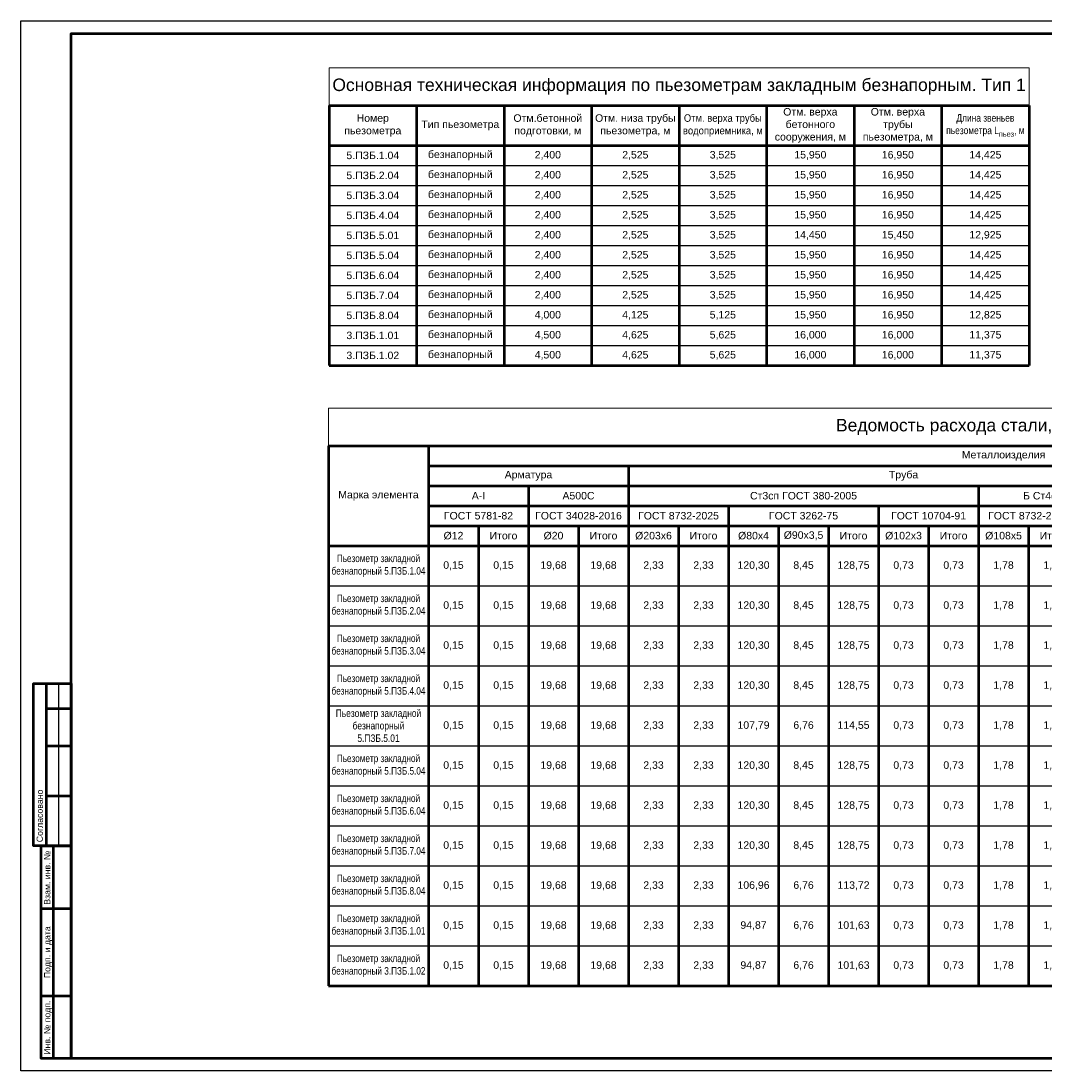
# Paper-space layout 'Лист1' of a CAD drawing. Header units: millimetres. Extents: x 1162 to 4831, y -18 to 514.
# Tile 1 of 6: x 1162 to 1571, y 94 to 514. Entities that reach past the tile are written whole.
import ezdxf
from ezdxf.enums import TextEntityAlignment as Align

# ---------------------------------------------------------------- set-up
doc = ezdxf.new("R2010")
doc.units = ezdxf.units.MM
for name, color, linetype, lineweight in [('ГТО-2 Рамка и штамп', 7, 'Continuous', 25), ('ГТО-2 Таблицы', 7, 'Continuous', 25), ('Таблицы', 7, 'Continuous', 25)]:
    doc.layers.add(name, color=color, linetype=linetype, lineweight=lineweight)
doc.styles.add('Arial', font='arial.ttf', dxfattribs={"height": 3})
doc.styles.get("Standard").update_dxf_attribs({"font": 'arial.ttf'})
doc.styles.add('ГТО-2', font='arial.ttf')

# ---------------------------------------------------------------- blocks, each defined once
blk = doc.blocks.new('*T4')
at = {"layer": 'DEFPOINTS', "color": 8, "linetype": 'ByBlock', "lineweight": 0, "transparency": 16777216}
for p, q in [((0, 0), (500, 0)), ((0, 0), (0, -15)), ((500, 0), (500, -15))]:
    blk.add_line(p, q, dxfattribs=at)
at = {"layer": 'ГТО-2 Таблицы', "color": 0, "linetype": 'ByBlock', "lineweight": 50, "transparency": 16777216}
for p, q in [((0, -15), (500, -15)), ((0, -15), (0, -55)), ((40, -15), (40, -231)), ((500, -15), (500, -231)), ((40, -23), (500, -23)), ((120, -23), (120, -55)), ((340, -23), (340, -55)), ((480, -23), (480, -55)), ((40, -31), (120, -31)), ((80, -31), (80, -55)), ((120, -31), (480, -31)), ((260, -31), (260, -55)), ((380, -31), (380, -55)), ((40, -39), (120, -39)), ((120, -39), (480, -39)), ((160, -39), (160, -231)), ((220, -39), (220, -55)), ((300, -39), (300, -231)), ((40, -47), (120, -47)), ((60, -47), (60, -55)), ((100, -47), (100, -55)), ((120, -47), (480, -47)), ((140, -47), (140, -231)), ((180, -47), (180, -55)), ((200, -47), (200, -231)), ((240, -47), (240, -55)), ((280, -47), (280, -231)), ((320, -47), (320, -55)), ((360, -47), (360, -231)), ((400, -47), (400, -55)), ((420, -47), (420, -231)), ((460, -47), (460, -231)), ((0, -55), (440, -55)), ((60, -55), (60, -231)), ((80, -55), (80, -231)), ((100, -55), (100, -231)), ((120, -55), (120, -231)), ((340, -55), (340, -231)), ((440, -55), (480, -55)), ((440, -55), (440, -231)), ((480, -55), (500, -55)), ((480, -55), (480, -231)), ((180, -215), (180, -231)), ((0, -231), (480, -231)), ((480, -231), (500, -231))]:
    blk.add_line(p, q, dxfattribs=at)
at = {"layer": 'ГТО-2 Таблицы', "color": 7, "linetype": 'ByBlock', "lineweight": 50, "transparency": 16777216}
for p, q in [((440, -31), (440, -55)), ((0, -55), (0, -231)), ((180, -55), (180, -215)), ((220, -55), (220, -231)), ((240, -55), (240, -231)), ((260, -55), (260, -231)), ((320, -55), (320, -231)), ((380, -55), (380, -231)), ((400, -55), (400, -231))]:
    blk.add_line(p, q, dxfattribs=at)
at = {"layer": 'ГТО-2 Таблицы', "color": 0, "linetype": 'ByBlock', "transparency": 16777216}
for p, q in [((0, -71), (260, -71)), ((300, -71), (380, -71)), ((420, -71), (440, -71)), ((480, -71), (500, -71)), ((0, -87), (260, -87)), ((300, -87), (380, -87)), ((420, -87), (440, -87)), ((480, -87), (500, -87)), ((0, -103), (260, -103)), ((300, -103), (380, -103)), ((420, -103), (440, -103)), ((480, -103), (500, -103)), ((0, -119), (260, -119)), ((300, -119), (380, -119)), ((420, -119), (440, -119)), ((480, -119), (500, -119)), ((0, -135), (260, -135)), ((300, -135), (380, -135)), ((420, -135), (440, -135)), ((480, -135), (500, -135)), ((0, -151), (260, -151)), ((300, -151), (380, -151)), ((420, -151), (440, -151)), ((480, -151), (500, -151)), ((0, -167), (260, -167)), ((300, -167), (380, -167)), ((420, -167), (440, -167)), ((480, -167), (500, -167)), ((0, -183), (260, -183)), ((300, -183), (380, -183)), ((420, -183), (440, -183)), ((480, -183), (500, -183)), ((0, -199), (260, -199)), ((300, -199), (380, -199)), ((420, -199), (440, -199)), ((480, -199), (500, -199)), ((0, -215), (260, -215)), ((300, -215), (380, -215)), ((420, -215), (440, -215)), ((480, -215), (500, -215))]:
    blk.add_line(p, q, dxfattribs=at)
at = {"layer": 'ГТО-2 Таблицы', "color": 0, "linetype": 'ByBlock', "lineweight": 25, "transparency": 16777216}
for p, q in [((260, -71), (300, -71)), ((380, -71), (420, -71)), ((440, -71), (480, -71)), ((260, -87), (300, -87)), ((380, -87), (420, -87)), ((440, -87), (480, -87)), ((260, -103), (300, -103)), ((380, -103), (420, -103)), ((440, -103), (480, -103)), ((260, -119), (300, -119)), ((380, -119), (420, -119)), ((440, -119), (480, -119)), ((260, -135), (300, -135)), ((380, -135), (420, -135)), ((440, -135), (480, -135)), ((260, -151), (300, -151)), ((380, -151), (420, -151)), ((440, -151), (480, -151)), ((260, -167), (300, -167)), ((380, -167), (420, -167)), ((440, -167), (480, -167)), ((260, -183), (300, -183)), ((380, -183), (420, -183)), ((440, -183), (480, -183)), ((260, -199), (300, -199)), ((380, -199), (420, -199)), ((440, -199), (480, -199)), ((260, -215), (300, -215)), ((380, -215), (420, -215)), ((440, -215), (480, -215))]:
    blk.add_line(p, q, dxfattribs=at)
at = {"layer": 'ГТО-2 Таблицы', "transparency": 16777216, "attachment_point": 5, "style": 'Arial'}
for s, insert, char_height, width in [('{\\fArial|b0|i0|c204|p39;\\C0;Ведомость расхода стали, кг }', (250, -7.5), 5, 499.88), ('Металлоизделия ', (270, -19), 3, 459.88), ('Арматура', (80, -27), 3, 77), ('Труба ', (230, -27), 3, 218), ('Прокат марки', (410, -27), 3, 138), ('Марка элемента', (20, -35), 3, 39.88), ('А-I', (60, -35), 3, 37), ('{\\C0;А500С}', (100, -35), 3, 37), ('{\\C0;Ст3сп ГОСТ 380-2005}', (190, -35), 3, 138), ('Б Ст4сп ГОСТ 8731-74', (300, -35), 3, 77), ('{\\W0.8;С-245 ГОСТ 27772-2015}', (360, -35), 3, 38), ('Ст3сп ГОСТ 380-2005', (410, -35), 3, 57), ('{\\W0.65;\\C0;12Х18Н10Т ГОСТ 5632-2014}', (460, -35), 3, 37), ('Всего', (490, -39), 3, 18), ('ГОСТ 5781-82', (60, -43), 3, 37), ('{\\C0;ГОСТ\\~34028-2016}', (100, -43), 3, 37), ('ГОСТ 8732-2025', (140, -43), 3, 38), ('ГОСТ 3262-75', (190, -43), 3, 58), ('ГОСТ 10704-91', (240, -43), 3, 37), ('ГОСТ 8732-2025', (280, -43), 3, 37), ('ГОСТ 10704-91', (320, -43), 3, 37), ('ГОСТ 19903-2015', (360, -43), 3, 38), ('ГОСТ 2590-2006', (410, -43), 3, 57), ('ГОСТ 2590-2006', (460, -43), 3, 37), ('%%C12', (50, -51), 3, 17), ('Итого', (70, -51), 3, 17), ('%%C20', (90, -51), 3, 17), ('Итого', (110, -51), 3, 17), ('%%C203х6', (130, -51), 3, 18), ('Итого', (150, -51), 3, 18), ('%%C80х4', (170, -51), 3, 18), ('%%C90х3,5', (190, -51), 3, 18), ('Итого', (210, -51), 3, 18), ('%%C102x3', (230, -51), 3, 17), ('Итого', (250, -51), 3, 17), ('%%C108х5', (270, -51), 3, 17), ('Итого', (290, -51), 3, 17), ('%%C16x2', (310, -51), 3, 17), ('Итого', (330, -51), 3, 17), ('-5', (350, -51), 3, 18), ('Итого', (370, -51), 3, 18), ('110-B', (390, -51), 3, 17), ('30-B', (410, -51), 3, 17), ('Итого', (430, -51), 3, 17), ('18-B', (450, -51), 3, 17), ('Итого', (470, -51), 3, 17), ('{\\W0.78;\\C0;Пьезометр закладной безнапорный 5.ПЗБ.1.04}', (20, -63), 3, 38), ('0,15', (50, -63), 3, 18), ('0,15', (70, -63), 3, 18), ('19,68', (90, -63), 3, 18), ('19,68', (110, -63), 3, 18), ('2,33', (130, -63), 3, 18), ('2,33', (150, -63), 3, 18), ('120,30', (170, -63), 3, 18), ('8,45', (190, -63), 3, 18), ('128,75', (210, -63), 3, 18), ('0,73', (230, -63), 3, 18), ('0,73', (250, -63), 3, 18), ('1,78', (270, -63), 3, 18), ('1,78', (290, -63), 3, 18), ('0,03', (310, -63), 3, 18), ('0,03', (330, -63), 3, 18), ('2,0', (350, -63), 3, 18), ('2,0', (370, -63), 3, 18), ('0,97', (390, -63), 3, 18), ('0,19', (410, -63), 3, 18), ('1,16', (430, -63), 3, 18), ('0,09', (450, -63), 3, 18), ('0,09', (470, -63), 3, 18), ('156,70', (490, -63), 3, 18), ('{\\W0.78;\\C0;Пьезометр закладной безнапорный 5.ПЗБ.2.04}', (20, -79), 3, 38), ('0,15', (50, -79), 3, 18), ('0,15', (70, -79), 3, 18), ('19,68', (90, -79), 3, 18), ('19,68', (110, -79), 3, 18), ('2,33', (130, -79), 3, 18), ('2,33', (150, -79), 3, 18), ('120,30', (170, -79), 3, 18), ('8,45', (190, -79), 3, 18), ('128,75', (210, -79), 3, 18), ('0,73', (230, -79), 3, 18), ('0,73', (250, -79), 3, 18), ('1,78', (270, -79), 3, 18), ('1,78', (290, -79), 3, 18), ('0,03', (310, -79), 3, 18), ('0,03', (330, -79), 3, 18), ('2,0', (350, -79), 3, 18), ('2,0', (370, -79), 3, 18), ('0,97', (390, -79), 3, 18), ('0,19', (410, -79), 3, 18), ('1,16', (430, -79), 3, 18), ('0,09', (450, -79), 3, 18), ('0,09', (470, -79), 3, 18), ('156,70', (490, -79), 3, 18), ('{\\W0.78;\\C0;Пьезометр закладной безнапорный 5.ПЗБ.3.04}', (20, -95), 3, 38), ('0,15', (50, -95), 3, 18), ('0,15', (70, -95), 3, 18), ('19,68', (90, -95), 3, 18), ('19,68', (110, -95), 3, 18), ('2,33', (130, -95), 3, 18), ('2,33', (150, -95), 3, 18), ('120,30', (170, -95), 3, 18), ('8,45', (190, -95), 3, 18), ('128,75', (210, -95), 3, 18), ('0,73', (230, -95), 3, 18), ('0,73', (250, -95), 3, 18), ('1,78', (270, -95), 3, 18), ('1,78', (290, -95), 3, 18), ('0,03', (310, -95), 3, 18), ('0,03', (330, -95), 3, 18), ('2,0', (350, -95), 3, 18), ('2,0', (370, -95), 3, 18), ('0,97', (390, -95), 3, 18), ('0,19', (410, -95), 3, 18), ('1,16', (430, -95), 3, 18), ('0,09', (450, -95), 3, 18), ('0,09', (470, -95), 3, 18), ('156,70', (490, -95), 3, 18), ('{\\W0.78;\\C0;Пьезометр закладной безнапорный 5.ПЗБ.4.04}', (20, -111), 3, 38), ('0,15', (50, -111), 3, 18), ('0,15', (70, -111), 3, 18), ('19,68', (90, -111), 3, 18), ('19,68', (110, -111), 3, 18), ('2,33', (130, -111), 3, 18), ('2,33', (150, -111), 3, 18), ('120,30', (170, -111), 3, 18), ('8,45', (190, -111), 3, 18), ('128,75', (210, -111), 3, 18), ('0,73', (230, -111), 3, 18), ('0,73', (250, -111), 3, 18), ('1,78', (270, -111), 3, 18), ('1,78', (290, -111), 3, 18), ('0,03', (310, -111), 3, 18), ('0,03', (330, -111), 3, 18), ('2,0', (350, -111), 3, 18), ('2,0', (370, -111), 3, 18), ('0,97', (390, -111), 3, 18), ('0,19', (410, -111), 3, 18), ('1,16', (430, -111), 3, 18), ('0,09', (450, -111), 3, 18), ('0,09', (470, -111), 3, 18), ('156,70', (490, -111), 3, 18), ('{\\W0.8;\\C0;Пьезометр закладной безнапорный 5.ПЗБ.5.01}', (20, -127), 3, 38), ('0,15', (50, -127), 3, 18), ('0,15', (70, -127), 3, 18), ('19,68', (90, -127), 3, 18), ('19,68', (110, -127), 3, 18), ('2,33', (130, -127), 3, 18), ('2,33', (150, -127), 3, 18), ('107,79', (170, -127), 3, 18), ('6,76', (190, -127), 3, 18), ('114,55', (210, -127), 3, 18), ('0,73', (230, -127), 3, 18), ('0,73', (250, -127), 3, 18), ('1,78', (270, -127), 3, 18), ('1,78', (290, -127), 3, 18), ('0,03', (310, -127), 3, 18), ('0,03', (330, -127), 3, 18), ('2,0', (350, -127), 3, 18), ('2,0', (370, -127), 3, 18), ('0,97', (390, -127), 3, 18), ('0,19', (410, -127), 3, 18), ('1,16', (430, -127), 3, 18), ('0,09', (450, -127), 3, 18), ('0,09', (470, -127), 3, 18), ('142,50', (490, -127), 3, 18), ('{\\W0.78;\\C0;Пьезометр закладной безнапорный 5.ПЗБ.5.04}', (20, -143), 3, 38), ('0,15', (50, -143), 3, 18), ('0,15', (70, -143), 3, 18), ('19,68', (90, -143), 3, 18), ('19,68', (110, -143), 3, 18), ('2,33', (130, -143), 3, 18), ('2,33', (150, -143), 3, 18), ('120,30', (170, -143), 3, 18), ('8,45', (190, -143), 3, 18), ('128,75', (210, -143), 3, 18), ('0,73', (230, -143), 3, 18), ('0,73', (250, -143), 3, 18), ('1,78', (270, -143), 3, 18), ('1,78', (290, -143), 3, 18), ('0,03', (310, -143), 3, 18), ('0,03', (330, -143), 3, 18), ('2,0', (350, -143), 3, 18), ('2,0', (370, -143), 3, 18), ('0,97', (390, -143), 3, 18), ('0,19', (410, -143), 3, 18), ('1,16', (430, -143), 3, 18), ('0,09', (450, -143), 3, 18), ('0,09', (470, -143), 3, 18), ('156,70', (490, -143), 3, 18), ('{\\W0.78;\\C0;Пьезометр закладной безнапорный 5.ПЗБ.6.04}', (20, -159), 3, 38), ('0,15', (50, -159), 3, 18), ('0,15', (70, -159), 3, 18), ('19,68', (90, -159), 3, 18), ('19,68', (110, -159), 3, 18), ('2,33', (130, -159), 3, 18), ('2,33', (150, -159), 3, 18), ('120,30', (170, -159), 3, 18), ('8,45', (190, -159), 3, 18), ('128,75', (210, -159), 3, 18), ('0,73', (230, -159), 3, 18), ('0,73', (250, -159), 3, 18), ('1,78', (270, -159), 3, 18), ('1,78', (290, -159), 3, 18), ('0,03', (310, -159), 3, 18), ('0,03', (330, -159), 3, 18), ('2,0', (350, -159), 3, 18), ('2,0', (370, -159), 3, 18), ('0,97', (390, -159), 3, 18), ('0,19', (410, -159), 3, 18), ('1,16', (430, -159), 3, 18), ('0,09', (450, -159), 3, 18), ('0,09', (470, -159), 3, 18), ('156,70', (490, -159), 3, 18), ('{\\W0.78;\\C0;Пьезометр закладной безнапорный 5.ПЗБ.7.04}', (20, -175), 3, 38), ('0,15', (50, -175), 3, 18), ('0,15', (70, -175), 3, 18), ('19,68', (90, -175), 3, 18), ('19,68', (110, -175), 3, 18), ('2,33', (130, -175), 3, 18), ('2,33', (150, -175), 3, 18), ('120,30', (170, -175), 3, 18), ('8,45', (190, -175), 3, 18), ('128,75', (210, -175), 3, 18), ('0,73', (230, -175), 3, 18), ('0,73', (250, -175), 3, 18), ('1,78', (270, -175), 3, 18), ('1,78', (290, -175), 3, 18), ('0,03', (310, -175), 3, 18), ('0,03', (330, -175), 3, 18), ('2,0', (350, -175), 3, 18), ('2,0', (370, -175), 3, 18), ('0,97', (390, -175), 3, 18), ('0,19', (410, -175), 3, 18), ('1,16', (430, -175), 3, 18), ('0,09', (450, -175), 3, 18), ('0,09', (470, -175), 3, 18), ('156,70', (490, -175), 3, 18), ('{\\W0.78;\\C0;Пьезометр закладной безнапорный 5.ПЗБ.8.04}', (20, -191), 3, 38), ('0,15', (50, -191), 3, 18), ('0,15', (70, -191), 3, 18), ('19,68', (90, -191), 3, 18), ('19,68', (110, -191), 3, 18), ('2,33', (130, -191), 3, 18), ('2,33', (150, -191), 3, 18), ('106,96', (170, -191), 3, 18), ('6,76', (190, -191), 3, 18), ('113,72', (210, -191), 3, 18), ('0,73', (230, -191), 3, 18), ('0,73', (250, -191), 3, 18), ('1,78', (270, -191), 3, 18), ('1,78', (290, -191), 3, 18), ('0,03', (310, -191), 3, 18), ('0,03', (330, -191), 3, 18), ('2,0', (350, -191), 3, 18), ('2,0', (370, -191), 3, 18), ('0,97', (390, -191), 3, 18), ('0,19', (410, -191), 3, 18), ('1,16', (430, -191), 3, 18), ('0,09', (450, -191), 3, 18), ('0,09', (470, -191), 3, 18), ('141,67', (490, -191), 3, 18), ('{\\W0.78;\\C0;Пьезометр закладной безнапорный 3.ПЗБ.1.01}', (20, -207), 3, 38), ('0,15', (50, -207), 3, 18), ('0,15', (70, -207), 3, 18), ('19,68', (90, -207), 3, 18), ('19,68', (110, -207), 3, 18), ('2,33', (130, -207), 3, 18), ('2,33', (150, -207), 3, 18), ('94,87', (170, -207), 3, 18), ('6,76', (190, -207), 3, 18), ('101,63', (210, -207), 3, 18), ('0,73', (230, -207), 3, 18), ('0,73', (250, -207), 3, 18), ('1,78', (270, -207), 3, 18), ('1,78', (290, -207), 3, 18), ('0,03', (310, -207), 3, 18), ('0,03', (330, -207), 3, 18), ('2,0', (350, -207), 3, 18), ('2,0', (370, -207), 3, 18), ('0,97', (390, -207), 3, 18), ('0,19', (410, -207), 3, 18), ('1,16', (430, -207), 3, 18), ('0,09', (450, -207), 3, 18), ('0,09', (470, -207), 3, 18), ('129,58', (490, -207), 3, 18), ('{\\W0.78;\\C0;Пьезометр закладной безнапорный 3.ПЗБ.1.02}', (20, -223), 3, 38), ('0,15', (50, -223), 3, 18), ('0,15', (70, -223), 3, 18), ('19,68', (90, -223), 3, 18), ('19,68', (110, -223), 3, 18), ('2,33', (130, -223), 3, 18), ('2,33', (150, -223), 3, 18), ('94,87', (170, -223), 3, 18), ('6,76', (190, -223), 3, 18), ('101,63', (210, -223), 3, 18), ('0,73', (230, -223), 3, 18), ('0,73', (250, -223), 3, 18), ('1,78', (270, -223), 3, 18), ('1,78', (290, -223), 3, 18), ('0,03', (310, -223), 3, 18), ('0,03', (330, -223), 3, 18), ('2,0', (350, -223), 3, 18), ('2,0', (370, -223), 3, 18), ('0,97', (390, -223), 3, 18), ('0,19', (410, -223), 3, 18), ('1,16', (430, -223), 3, 18), ('0,09', (450, -223), 3, 18), ('0,09', (470, -223), 3, 18), ('129,58', (490, -223), 3, 18)]:
    blk.add_mtext(s, dxfattribs=dict(at, insert=insert, char_height=char_height, width=width))
blk = doc.blocks.new('*T6')
at = {"layer": 'DEFPOINTS', "color": 8, "linetype": 'ByBlock', "lineweight": 0, "transparency": 16777216}
for p, q in [((0, 0), (280, 0)), ((0, 0), (0, -15)), ((280, 0), (280, -15))]:
    blk.add_line(p, q, dxfattribs=at)
at = {"layer": 'Таблицы', "color": 0, "lineweight": 50, "transparency": 16777216}
for p, q in [((0, -15), (280, -15)), ((0, -31), (280, -31)), ((0, -31), (0, -119)), ((35, -31), (35, -119)), ((105, -31), (105, -119)), ((140, -31), (140, -119)), ((175, -31), (175, -119)), ((210, -31), (210, -119)), ((245, -31), (245, -119)), ((280, -31), (280, -119)), ((175, -119), (245, -119))]:
    blk.add_line(p, q, dxfattribs=at)
at = {"layer": 'Таблицы', "color": 7, "linetype": 'ByBlock', "lineweight": 50, "transparency": 16777216}
for p, q in [((0, -15), (0, -31)), ((35, -15), (35, -31)), ((70, -15), (70, -31)), ((105, -15), (105, -31)), ((140, -15), (140, -31)), ((175, -15), (175, -31)), ((210, -15), (210, -31)), ((245, -15), (245, -31)), ((280, -15), (280, -31))]:
    blk.add_line(p, q, dxfattribs=at)
at = {"layer": 'Таблицы', "color": 0, "linetype": 'ByBlock', "lineweight": 50, "transparency": 16777216}
for p, q in [((70, -31), (70, -119)), ((0, -119), (175, -119)), ((245, -119), (280, -119))]:
    blk.add_line(p, q, dxfattribs=at)
at = {"layer": 'Таблицы', "color": 0, "linetype": 'ByBlock', "lineweight": -2, "transparency": 16777216}
for p, q in [((0, -39), (70, -39)), ((70, -39), (245, -39)), ((245, -39), (280, -39)), ((0, -47), (70, -47)), ((70, -47), (245, -47)), ((245, -47), (280, -47)), ((0, -55), (70, -55)), ((70, -55), (245, -55)), ((245, -55), (280, -55)), ((0, -63), (70, -63)), ((70, -63), (245, -63)), ((245, -63), (280, -63)), ((0, -71), (70, -71)), ((70, -71), (245, -71)), ((245, -71), (280, -71)), ((0, -79), (70, -79)), ((70, -79), (245, -79)), ((245, -79), (280, -79)), ((0, -87), (70, -87)), ((70, -87), (245, -87)), ((245, -87), (280, -87)), ((0, -95), (70, -95)), ((70, -95), (245, -95)), ((245, -95), (280, -95)), ((0, -103), (70, -103)), ((70, -103), (245, -103)), ((245, -103), (280, -103)), ((0, -111), (70, -111)), ((70, -111), (245, -111)), ((245, -111), (280, -111))]:
    blk.add_line(p, q, dxfattribs=at)
at = {"layer": 'Таблицы', "color": 0, "transparency": 16777216, "insert": (140, -7.5), "char_height": 5, "width": 279.88, "attachment_point": 5}
blk.add_mtext('Основная техническая информация по пьезометрам закладным безнапорным. Тип 1 ', dxfattribs=at)
at = {"layer": 'Таблицы', "transparency": 16777216, "char_height": 3, "attachment_point": 5}
for s, insert, width, style in [('{\\W0.9;Отм. верха трубы водоприемника, м}', (157.5, -23), 33, 'Arial'), ('Отм. верха бетонного сооружения, м', (192.5, -23), 33, 'Arial'), ('Отм. верха трубы пьезометра, м', (227.5, -23), 33, 'Arial'), ('Номер пьезометра', (17.5, -23), 33, 'Arial'), ('Отм.бетонной подготовки, м', (87.5, -23), 33, 'Arial'), ('Отм. низа трубы пьезометра, м', (122.5, -23), 33, 'Arial'), ('\\A1;{\\W0.8;Длина звеньев пьезометра L\\H0.7x;\\S^ пьез;\\H1.42857x;, м}', (262.5, -23), 33, 'Arial'), ('Тип пьезометра', (52.5, -23), 33, 'Arial'), ('5.ПЗБ.1.04', (17.5, -35), 34.88, 'Arial'), ('безнапорный', (52.5, -35), 34.88, 'Arial'), ('2,400', (87.5, -35), 34.88, 'Arial'), ('2,525', (122.5, -35), 34.88, 'Arial'), ('3,525', (157.5, -35), 34.88, 'Arial'), ('15,950', (192.5, -35), 34.88, 'Arial'), ('16,950', (227.5, -35), 34.88, 'Arial'), ('14,425', (262.5, -35), 34.88, 'ГТО-2'), ('5.ПЗБ.2.04', (17.5, -43), 34.88, 'Arial'), ('безнапорный', (52.5, -43), 34.88, 'Arial'), ('2,400', (87.5, -43), 34.88, 'Arial'), ('2,525', (122.5, -43), 34.88, 'Arial'), ('3,525', (157.5, -43), 34.88, 'Arial'), ('15,950', (192.5, -43), 34.88, 'Arial'), ('16,950', (227.5, -43), 34.88, 'Arial'), ('14,425', (262.5, -43), 34.88, 'ГТО-2'), ('5.ПЗБ.3.04', (17.5, -51), 34.88, 'Arial'), ('безнапорный', (52.5, -51), 34.88, 'Arial'), ('2,400', (87.5, -51), 34.88, 'Arial'), ('2,525', (122.5, -51), 34.88, 'Arial'), ('3,525', (157.5, -51), 34.88, 'Arial'), ('15,950', (192.5, -51), 34.88, 'Arial'), ('16,950', (227.5, -51), 34.88, 'Arial'), ('14,425', (262.5, -51), 34.88, 'ГТО-2'), ('5.ПЗБ.4.04', (17.5, -59), 34.88, 'Arial'), ('безнапорный', (52.5, -59), 34.88, 'Arial'), ('2,400', (87.5, -59), 34.88, 'Arial'), ('2,525', (122.5, -59), 34.88, 'Arial'), ('3,525', (157.5, -59), 34.88, 'Arial'), ('15,950', (192.5, -59), 34.88, 'Arial'), ('16,950', (227.5, -59), 34.88, 'Arial'), ('14,425', (262.5, -59), 34.88, 'ГТО-2'), ('5.ПЗБ.5.01', (17.5, -67), 34.88, 'Arial'), ('безнапорный', (52.5, -67), 34.88, 'Arial'), ('2,400', (87.5, -67), 34.88, 'Arial'), ('2,525', (122.5, -67), 34.88, 'Arial'), ('3,525', (157.5, -67), 34.88, 'Arial'), ('14,450', (192.5, -67), 34.88, 'Arial'), ('15,450', (227.5, -67), 34.88, 'Arial'), ('12,925', (262.5, -67), 34.88, 'ГТО-2'), ('5.ПЗБ.5.04', (17.5, -75), 34.88, 'Arial'), ('безнапорный', (52.5, -75), 34.88, 'Arial'), ('2,400', (87.5, -75), 34.88, 'Arial'), ('2,525', (122.5, -75), 34.88, 'Arial'), ('3,525', (157.5, -75), 34.88, 'Arial'), ('15,950', (192.5, -75), 34.88, 'Arial'), ('16,950', (227.5, -75), 34.88, 'Arial'), ('14,425', (262.5, -75), 34.88, 'ГТО-2'), ('5.ПЗБ.6.04', (17.5, -83), 34.88, 'Arial'), ('безнапорный', (52.5, -83), 34.88, 'Arial'), ('2,400', (87.5, -83), 34.88, 'Arial'), ('2,525', (122.5, -83), 34.88, 'Arial'), ('3,525', (157.5, -83), 34.88, 'Arial'), ('15,950', (192.5, -83), 34.88, 'Arial'), ('16,950', (227.5, -83), 34.88, 'Arial'), ('14,425', (262.5, -83), 34.88, 'ГТО-2'), ('5.ПЗБ.7.04', (17.5, -91), 34.88, 'Arial'), ('безнапорный', (52.5, -91), 34.88, 'Arial'), ('2,400', (87.5, -91), 34.88, 'Arial'), ('2,525', (122.5, -91), 34.88, 'Arial'), ('3,525', (157.5, -91), 34.88, 'Arial'), ('15,950', (192.5, -91), 34.88, 'Arial'), ('16,950', (227.5, -91), 34.88, 'Arial'), ('14,425', (262.5, -91), 34.88, 'ГТО-2'), ('5.ПЗБ.8.04', (17.5, -99), 34.88, 'Arial'), ('безнапорный', (52.5, -99), 34.88, 'Arial'), ('4,000', (87.5, -99), 34.88, 'Arial'), ('4,125', (122.5, -99), 34.88, 'Arial'), ('5,125', (157.5, -99), 34.88, 'Arial'), ('15,950', (192.5, -99), 34.88, 'Arial'), ('16,950', (227.5, -99), 34.88, 'Arial'), ('12,825', (262.5, -99), 34.88, 'ГТО-2'), ('безнапорный', (52.5, -107), 34.88, 'Arial'), ('3.ПЗБ.1.01', (17.5, -107), 34.88, 'Arial'), ('4,500', (87.5, -107), 34.88, 'Arial'), ('4,625', (122.5, -107), 34.88, 'Arial'), ('5,625', (157.5, -107), 34.88, 'Arial'), ('16,000', (192.5, -107), 34.88, 'Arial'), ('16,000', (227.5, -107), 34.88, 'Arial'), ('11,375', (262.5, -107), 34.88, 'ГТО-2'), ('3.ПЗБ.1.02', (17.5, -115), 34.88, 'Arial'), ('безнапорный', (52.5, -115), 34.88, 'Arial'), ('4,500', (87.5, -115), 34.88, 'Arial'), ('4,625', (122.5, -115), 34.88, 'Arial'), ('5,625', (157.5, -115), 34.88, 'Arial'), ('16,000', (192.5, -115), 34.88, 'Arial'), ('16,000', (227.5, -115), 34.88, 'Arial'), ('11,375', (262.5, -115), 34.88, 'ГТО-2')]:
    blk.add_mtext(s, dxfattribs=dict(at, insert=insert, width=width, style=style))
blk = doc.blocks.new('*U15')
at = {"layer": 'ГТО-2 Рамка и штамп', "lineweight": 50}
for p, q in [((-881, 155), (-881, 90)), ((-881, 145), (-871, 145)), ((-881, 130), (-871, 130)), ((-881, 110), (-871, 110)), ((-878, 5), (-878, 90)), ((-883, 65), (-871, 65)), ((-883, 30), (-871, 30))]:
    blk.add_line(p, q, dxfattribs=at)
at = {"layer": 'ГТО-2 Рамка и штамп', "lineweight": 25}
blk.add_line((-876, 155), (-876, 90), dxfattribs=at)
blk.add_lwpolyline([(0, 0), (-891, 0), (-891, 420), (0, 420)], close=True, dxfattribs=at)
at = {"layer": 'ГТО-2 Рамка и штамп', "lineweight": 50}
for points in [[(-5, 5), (-871, 5), (-871, 415), (-5, 415)], [(-871, 90), (-886, 90), (-886, 155), (-871, 155)], [(-871, 5), (-883, 5), (-883, 90), (-871, 90)]]:
    blk.add_lwpolyline(points, close=True, dxfattribs=at)
at = {"layer": 'ГТО-2 Рамка и штамп', "style": 'ГТО-2'}
for s, p in [('Согласовано', (-883.5, 91.5)), ('Взам. инв. №', (-880.5, 66.5)), ('Инв. № подп.', (-880.5, 6.5))]:
    blk.add_text(s, height=2.5, rotation=90, dxfattribs=at).set_placement(p, align=Align.MIDDLE_LEFT)
blk.add_text('Подп. и дата', height=2.5, rotation=90, dxfattribs=at).set_placement((-880.5, 47.5), align=Align.MIDDLE_CENTER)
at = {"layer": 'ГТО-2 Рамка и штамп', "style": 'ГТО-2', "flags": 8}
for tag, p in [('ИНВНОМЕРВЗАМЕН3', (-874.5, 66.5)), ('ИНВНОМЕР3', (-874.5, 6.5))]:
    blk.add_attdef(tag, text='', height=2.5, rotation=90, dxfattribs=at).set_placement(p, align=Align.MIDDLE_LEFT)
at = {"layer": 'ГТО-2 Рамка и штамп', "style": 'ГТО-2'}
for tag, height, p in [('ОБОЗНАЧЕНИЕ3.1', 5, (-65, 55)), ('СТАДИЯ3', 3.5, (-47.5, 25)), ('ЛИСТ3', 3.5, (-32.5, 25)), ('ЛИСТОВ3', 3.5, (-15, 25))]:
    blk.add_attdef(tag, text='', height=height, dxfattribs=at).set_placement(p, align=Align.MIDDLE_CENTER)
at = {"layer": 'ГТО-2 Рамка и штамп', "lineweight": 30, "flags": 104}
for tag, height, p in [('НАИМЕНОВАНИЕ3.1', 5, (-65, 42.5)), ('НАИМЕНОВАНИЕ3.2', 3, (-90, 27.5)), ('НАИМЕНОВАНИЕ3.3', 3, (-90, 12.5))]:
    blk.add_attdef(tag, text='', height=height, dxfattribs=at).set_placement(p, align=Align.MIDDLE_CENTER)
at = {"layer": 'ГТО-2 Рамка и штамп', "style": 'ГТО-2'}
for tag, p in [('ФИО3.1', (-169.5, 32.5)), ('ДОЛЖНОСТЬ3.1', (-188.5, 27.5)), ('ФИО3.2', (-169.5, 27.5)), ('ДОЛЖНОСТЬ3.2', (-188.5, 22.5)), ('ФИО3.3', (-169.5, 22.5)), ('ФИО3.4', (-169.5, 17.5)), ('ФИО3.5', (-169.5, 12.5)), ('ДОЛЖНОСТЬ3.4', (-188.5, 7.5)), ('ФИО3.6', (-169.5, 7.5))]:
    blk.add_attdef(tag, text='', height=2.5, dxfattribs=at).set_placement(p, align=Align.MIDDLE_LEFT)
at = {"layer": 'ГТО-2 Рамка и штамп', "style": 'ГТО-2', "width": 0.9}
blk.add_attdef('ДОЛЖНОСТЬ3.3', text='', height=2.5, dxfattribs=at).set_placement((-188.5, 17.5), align=Align.MIDDLE_LEFT)
at = {"layer": 'ГТО-2 Рамка и штамп', "style": 'ГТО-2', "flags": 2}
blk.add_attdef('ДАТА', text='', height=1.8, dxfattribs=at).set_placement((-12, 7.4), align=Align.MIDDLE_CENTER)
at = {"layer": 'ГТО-2 Рамка и штамп', "style": 'ГТО-2'}
blk.add_attdef('ФОРМАТ3', text='', height=2.5, dxfattribs=at).set_placement((-40, 3.75), align=Align.TOP_CENTER)

psp = doc.layouts.new('Лист1')

# ---------------------------------------------------------------- block references
for name, p in [('*T6', (1284.74, 495.34)), ('*T4', (1284.51, 359.21))]:
    psp.add_blockref(name, p)
at = {"layer": 'ГТО-2 Рамка и штамп'}
psp.add_blockref('*U15', (2052.54, 94.11), dxfattribs=at)

doc.saveas('drawing.dxf')
